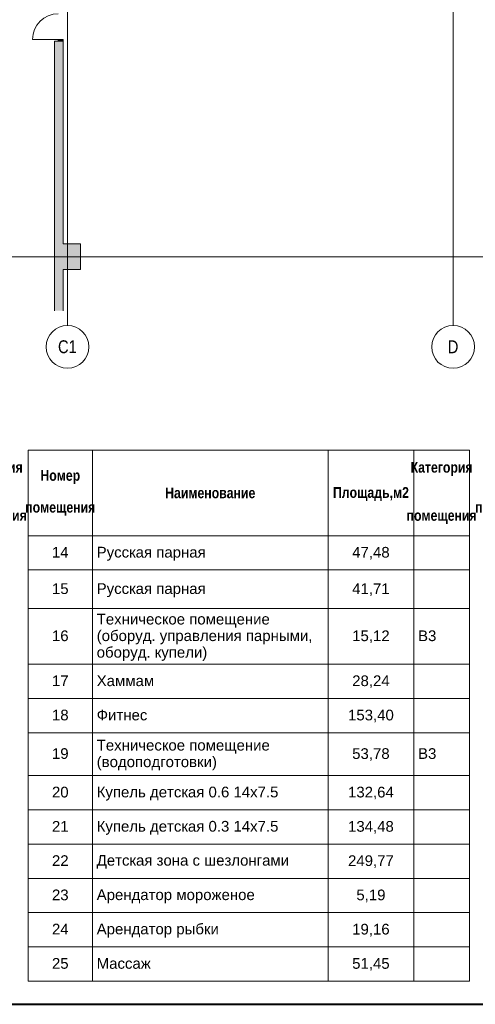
# Model space of a CAD drawing. Header units: millimetres. Extents: x 0 to 1184, y 0 to 836.
# Tile 2 of 64: x 160 to 267, y 5 to 235. Entities that reach past the tile are written whole.
import ezdxf
from ezdxf.xclip import XClip

# ---------------------------------------------------------------- set-up
doc = ezdxf.new("R2010")
doc.units = ezdxf.units.MM
doc.header["$MEASUREMENT"] = 0
doc.header["$XCLIPFRAME"] = 0
doc.linetypes.add('Штрихпунктирная', pattern=[6.702778, 3.527778, -1.763889, 0, -1.411111])
for name, color, linetype in [('1._1-й этаж (9)_2_Элемент Модели - Оси', 7, 'Continuous'), ('Конструктив - Колонны', 7, 'Continuous'), ('Конструктив - Стены Внутр сущ.', 7, 'Continuous'), ('Элемент Модели - Оси', 7, 'Continuous')]:
    doc.layers.add(name, color=color, linetype=linetype)
doc.styles.add('СГЕНЕРИР_СТИЛЬ_1', font='txt')
doc.styles.add('СГЕНЕРИР_СТИЛЬ_2', font='txt')
doc.styles.add('СГЕНЕРИР_СТИЛЬ_3', font='txt')

# ---------------------------------------------------------------- blocks, each defined once
blk = doc.blocks.new('Чертеж_1_2', base_point=(-278.48, 193.25))
at = {"layer": '1._1-й этаж (9)_2_Элемент Модели - Оси', "color": 7, "linetype": 'Штрихпунктирная', "lineweight": 15}
for p, q in [((171.52, 166.93), (171.52, 163.5)), ((261.52, 166.93), (261.52, 163.5))]:
    blk.add_line(p, q, dxfattribs=at)
at = {"layer": '1._1-й этаж (9)_2_Элемент Модели - Оси', "color": 7, "linetype": 'Continuous', "lineweight": 15}
for centre in [(171.52, 158.5), (261.52, 158.5)]:
    blk.add_circle(centre, 5, dxfattribs=at)
at = {"layer": '1._1-й этаж (9)_2_Элемент Модели - Оси', "color": 7, "linetype": 'Continuous', "lineweight": 15, "char_height": 3, "attachment_point": 4, "style": 'СГЕНЕРИР_СТИЛЬ_1'}
for s, insert in [('\\A1;{\\pql;\\pt0;\\fArial Narrow|b0|i0|c204|p34;C1}', (169.3, 158.52)), ('\\A1;{\\pql;\\pt0;\\fArial Narrow|b0|i0|c204|p34;D}', (260.26, 158.52))]:
    blk.add_mtext(s, dxfattribs=dict(at, insert=insert))
blk = doc.blocks.new('Чертеж_3_3', base_point=(318.83, 70.72))
at = {"color": 7, "linetype": 'Continuous', "lineweight": 15}
for p, q in [((162.33, 134.41), (265.33, 134.41)), ((162.33, 134.41), (162.33, 114.41)), ((177.33, 134.41), (177.33, 114.41)), ((232.33, 134.41), (232.33, 114.41)), ((252.33, 134.41), (252.33, 114.41)), ((265.33, 134.41), (265.33, 114.41)), ((162.33, 114.41), (177.33, 114.41)), ((162.33, 114.41), (177.33, 114.41)), ((162.33, 114.41), (162.33, 106.41)), ((177.33, 114.41), (177.33, 106.41)), ((177.33, 114.41), (232.33, 114.41)), ((177.33, 114.41), (232.33, 114.41)), ((177.33, 114.41), (177.33, 106.41)), ((232.33, 114.41), (232.33, 106.41)), ((232.33, 114.41), (252.33, 114.41)), ((232.33, 114.41), (252.33, 114.41)), ((232.33, 114.41), (232.33, 106.41)), ((252.33, 114.41), (252.33, 106.41)), ((252.33, 114.41), (265.33, 114.41)), ((252.33, 114.41), (265.33, 114.41)), ((252.33, 114.41), (252.33, 106.41)), ((265.33, 114.41), (265.33, 106.41)), ((162.33, 106.41), (177.33, 106.41)), ((162.33, 106.41), (177.33, 106.41)), ((162.33, 106.41), (162.33, 97.41)), ((177.33, 106.41), (177.33, 97.41)), ((177.33, 106.41), (232.33, 106.41)), ((177.33, 106.41), (232.33, 106.41)), ((177.33, 106.41), (177.33, 97.41)), ((232.33, 106.41), (232.33, 97.41)), ((232.33, 106.41), (252.33, 106.41)), ((232.33, 106.41), (252.33, 106.41)), ((232.33, 106.41), (232.33, 97.41)), ((252.33, 106.41), (252.33, 97.41)), ((252.33, 106.41), (265.33, 106.41)), ((252.33, 106.41), (265.33, 106.41)), ((252.33, 106.41), (252.33, 97.41)), ((265.33, 106.41), (265.33, 97.41)), ((162.33, 97.41), (177.33, 97.41)), ((162.33, 97.41), (177.33, 97.41)), ((162.33, 97.41), (162.33, 84.41)), ((177.33, 97.41), (177.33, 84.41)), ((177.33, 97.41), (232.33, 97.41)), ((177.33, 97.41), (232.33, 97.41)), ((177.33, 97.41), (177.33, 84.41)), ((232.33, 97.41), (232.33, 84.41)), ((232.33, 97.41), (252.33, 97.41)), ((232.33, 97.41), (252.33, 97.41)), ((232.33, 97.41), (232.33, 84.41)), ((252.33, 97.41), (252.33, 84.41)), ((252.33, 97.41), (265.33, 97.41)), ((252.33, 97.41), (265.33, 97.41)), ((252.33, 97.41), (252.33, 84.41)), ((265.33, 97.41), (265.33, 84.41)), ((162.33, 84.41), (177.33, 84.41)), ((162.33, 84.41), (177.33, 84.41)), ((162.33, 84.41), (162.33, 76.41)), ((177.33, 84.41), (177.33, 76.41)), ((177.33, 84.41), (232.33, 84.41)), ((177.33, 84.41), (232.33, 84.41)), ((177.33, 84.41), (177.33, 76.41)), ((232.33, 84.41), (232.33, 76.41)), ((232.33, 84.41), (252.33, 84.41)), ((232.33, 84.41), (252.33, 84.41)), ((232.33, 84.41), (232.33, 76.41)), ((252.33, 84.41), (252.33, 76.41)), ((252.33, 84.41), (265.33, 84.41)), ((252.33, 84.41), (265.33, 84.41)), ((252.33, 84.41), (252.33, 76.41)), ((265.33, 84.41), (265.33, 76.41)), ((162.33, 76.41), (177.33, 76.41)), ((162.33, 76.41), (177.33, 76.41)), ((162.33, 76.41), (162.33, 68.41)), ((177.33, 76.41), (177.33, 68.41)), ((177.33, 76.41), (232.33, 76.41)), ((177.33, 76.41), (232.33, 76.41)), ((177.33, 76.41), (177.33, 68.41)), ((232.33, 76.41), (232.33, 68.41)), ((232.33, 76.41), (252.33, 76.41)), ((232.33, 76.41), (252.33, 76.41)), ((232.33, 76.41), (232.33, 68.41)), ((252.33, 76.41), (252.33, 68.41)), ((252.33, 76.41), (265.33, 76.41)), ((252.33, 76.41), (265.33, 76.41)), ((252.33, 76.41), (252.33, 68.41)), ((265.33, 76.41), (265.33, 68.41)), ((162.33, 68.41), (177.33, 68.41)), ((162.33, 68.41), (177.33, 68.41)), ((162.33, 68.41), (162.33, 58.41)), ((177.33, 68.41), (177.33, 58.41)), ((177.33, 68.41), (232.33, 68.41)), ((177.33, 68.41), (232.33, 68.41)), ((177.33, 68.41), (177.33, 58.41)), ((232.33, 68.41), (232.33, 58.41)), ((232.33, 68.41), (252.33, 68.41)), ((232.33, 68.41), (252.33, 68.41)), ((232.33, 68.41), (232.33, 58.41)), ((252.33, 68.41), (252.33, 58.41)), ((252.33, 68.41), (265.33, 68.41)), ((252.33, 68.41), (265.33, 68.41)), ((252.33, 68.41), (252.33, 58.41)), ((265.33, 68.41), (265.33, 58.41)), ((162.33, 58.41), (177.33, 58.41)), ((162.33, 58.41), (177.33, 58.41)), ((162.33, 58.41), (162.33, 50.41)), ((177.33, 58.41), (177.33, 50.41)), ((177.33, 58.41), (232.33, 58.41)), ((177.33, 58.41), (232.33, 58.41)), ((177.33, 58.41), (177.33, 50.41)), ((232.33, 58.41), (232.33, 50.41)), ((232.33, 58.41), (252.33, 58.41)), ((232.33, 58.41), (252.33, 58.41)), ((232.33, 58.41), (232.33, 50.41)), ((252.33, 58.41), (252.33, 50.41)), ((252.33, 58.41), (265.33, 58.41)), ((252.33, 58.41), (265.33, 58.41)), ((252.33, 58.41), (252.33, 50.41)), ((265.33, 58.41), (265.33, 50.41)), ((162.33, 50.41), (177.33, 50.41)), ((162.33, 50.41), (177.33, 50.41)), ((162.33, 50.41), (162.33, 42.41)), ((177.33, 50.41), (177.33, 42.41)), ((177.33, 50.41), (232.33, 50.41)), ((177.33, 50.41), (232.33, 50.41)), ((177.33, 50.41), (177.33, 42.41)), ((232.33, 50.41), (232.33, 42.41)), ((232.33, 50.41), (252.33, 50.41)), ((232.33, 50.41), (252.33, 50.41)), ((232.33, 50.41), (232.33, 42.41)), ((252.33, 50.41), (252.33, 42.41)), ((252.33, 50.41), (265.33, 50.41)), ((252.33, 50.41), (265.33, 50.41)), ((252.33, 50.41), (252.33, 42.41)), ((265.33, 50.41), (265.33, 42.41)), ((162.33, 42.41), (177.33, 42.41)), ((162.33, 42.41), (177.33, 42.41)), ((162.33, 42.41), (162.33, 34.41)), ((177.33, 42.41), (177.33, 34.41)), ((177.33, 42.41), (232.33, 42.41)), ((177.33, 42.41), (232.33, 42.41)), ((177.33, 42.41), (177.33, 34.41)), ((232.33, 42.41), (232.33, 34.41)), ((232.33, 42.41), (252.33, 42.41)), ((232.33, 42.41), (252.33, 42.41)), ((232.33, 42.41), (232.33, 34.41)), ((252.33, 42.41), (252.33, 34.41)), ((252.33, 42.41), (265.33, 42.41)), ((252.33, 42.41), (265.33, 42.41)), ((252.33, 42.41), (252.33, 34.41)), ((265.33, 42.41), (265.33, 34.41)), ((162.33, 34.41), (177.33, 34.41)), ((162.33, 34.41), (177.33, 34.41)), ((162.33, 34.41), (162.33, 26.41)), ((177.33, 34.41), (177.33, 26.41)), ((177.33, 34.41), (232.33, 34.41)), ((177.33, 34.41), (232.33, 34.41)), ((177.33, 34.41), (177.33, 26.41)), ((232.33, 34.41), (232.33, 26.41)), ((232.33, 34.41), (252.33, 34.41)), ((232.33, 34.41), (252.33, 34.41)), ((232.33, 34.41), (232.33, 26.41)), ((252.33, 34.41), (252.33, 26.41)), ((252.33, 34.41), (265.33, 34.41)), ((252.33, 34.41), (265.33, 34.41)), ((252.33, 34.41), (252.33, 26.41)), ((265.33, 34.41), (265.33, 26.41)), ((162.33, 26.41), (177.33, 26.41)), ((162.33, 26.41), (177.33, 26.41)), ((162.33, 26.41), (162.33, 18.41)), ((177.33, 26.41), (177.33, 18.41)), ((177.33, 26.41), (232.33, 26.41)), ((177.33, 26.41), (232.33, 26.41)), ((177.33, 26.41), (177.33, 18.41)), ((232.33, 26.41), (232.33, 18.41)), ((232.33, 26.41), (252.33, 26.41)), ((232.33, 26.41), (252.33, 26.41)), ((232.33, 26.41), (232.33, 18.41)), ((252.33, 26.41), (252.33, 18.41)), ((252.33, 26.41), (265.33, 26.41)), ((252.33, 26.41), (265.33, 26.41)), ((252.33, 26.41), (252.33, 18.41)), ((265.33, 26.41), (265.33, 18.41)), ((162.33, 18.41), (177.33, 18.41)), ((162.33, 18.41), (177.33, 18.41)), ((162.33, 18.41), (162.33, 10.41)), ((177.33, 18.41), (177.33, 10.41)), ((177.33, 18.41), (232.33, 18.41)), ((177.33, 18.41), (232.33, 18.41)), ((177.33, 18.41), (177.33, 10.41)), ((232.33, 18.41), (232.33, 10.41)), ((232.33, 18.41), (252.33, 18.41)), ((232.33, 18.41), (252.33, 18.41)), ((232.33, 18.41), (232.33, 10.41)), ((252.33, 18.41), (252.33, 10.41)), ((252.33, 18.41), (265.33, 18.41)), ((252.33, 18.41), (265.33, 18.41)), ((252.33, 18.41), (252.33, 10.41)), ((265.33, 18.41), (265.33, 10.41)), ((162.33, 10.41), (177.33, 10.41)), ((177.33, 10.41), (232.33, 10.41)), ((232.33, 10.41), (252.33, 10.41)), ((252.33, 10.41), (265.33, 10.41))]:
    blk.add_line(p, q, dxfattribs=at)
at = {"color": 7, "linetype": 'Continuous', "lineweight": 15, "char_height": 2.5}
for s, insert, width, attachment_point, line_spacing_factor, style in [('\\A1;{\\pqc;\\fArial Narrow|b1|i0|c204|p34;Категория помещения}', (153.83, 124.41), 11, 5, 2.697085, 'СГЕНЕРИР_СТИЛЬ_2'), ('\\A1;{\\pqc;\\fArial Narrow|b1|i0|c204|p34;Категория помещения}', (258.83, 124.41), 11, 5, 2.697085, 'СГЕНЕРИР_СТИЛЬ_2'), ('\\A1;{\\pqc;\\fArial Narrow|b1|i0|c204|p34;Номер помещения}', (169.83, 124.42), 13, 5, 1.782497, 'СГЕНЕРИР_СТИЛЬ_2'), ('\\A1;{\\pqc;\\fArial Narrow|b1|i0|c204|p34;Номер помещения}', (274.83, 124.42), 13, 5, 1.782497, 'СГЕНЕРИР_СТИЛЬ_2'), ('\\A1;{\\pql;\\fArial|b0|i0|c204|p38;Техническое помещение (оборуд. управления парными, оборуд. купели)}', (178.33, 90.69), 53, 4, 0.928563, 'СГЕНЕРИР_СТИЛЬ_3'), ('\\A1;{\\pql;\\fArial|b0|i0|c204|p38;Техническое помещение (водоподготовки)}', (178.33, 63.19), 53, 4, 0.930952, 'СГЕНЕРИР_СТИЛЬ_3')]:
    blk.add_mtext(s, dxfattribs=dict(at, insert=insert, width=width, attachment_point=attachment_point, line_spacing_factor=line_spacing_factor, style=style))
for s, insert, attachment_point, style in [('\\A1;{\\pqc;\\fArial Narrow|b1|i0|c204|p34;Наименование}', (204.83, 124.4), 5, 'СГЕНЕРИР_СТИЛЬ_2'), ('\\A1;{\\pqc;\\fArial Narrow|b1|i0|c204|p34;Площадь,м2}', (242.33, 124.14), 5, 'СГЕНЕРИР_СТИЛЬ_2'), ('\\A1;{\\pqc;\\fArial|b0|i0|c204|p38;14}', (169.83, 110.55), 5, 'СГЕНЕРИР_СТИЛЬ_3'), ('\\A1;{\\pql;\\fArial|b0|i0|c204|p38;Русская парная}', (178.33, 110.19), 4, 'СГЕНЕРИР_СТИЛЬ_3'), ('\\A1;{\\pqc;\\fArial|b0|i0|c204|p38;47,48}', (242.33, 110.31), 5, 'СГЕНЕРИР_СТИЛЬ_3'), ('\\A1;{\\pqc;\\fArial|b0|i0|c204|p38;15}', (169.83, 102.03), 5, 'СГЕНЕРИР_СТИЛЬ_3'), ('\\A1;{\\pql;\\fArial|b0|i0|c204|p38;Русская парная}', (178.33, 101.69), 4, 'СГЕНЕРИР_СТИЛЬ_3'), ('\\A1;{\\pqc;\\fArial|b0|i0|c204|p38;41,71}', (242.33, 101.81), 5, 'СГЕНЕРИР_СТИЛЬ_3'), ('\\A1;{\\pqc;\\fArial|b0|i0|c204|p38;16}', (169.83, 91.03), 5, 'СГЕНЕРИР_СТИЛЬ_3'), ('\\A1;{\\pqc;\\fArial|b0|i0|c204|p38;15,12}', (242.33, 90.81), 5, 'СГЕНЕРИР_СТИЛЬ_3'), ('\\A1;{\\pql;\\fArial|b0|i0|c204|p38;В3}', (253.33, 91.03), 4, 'СГЕНЕРИР_СТИЛЬ_3'), ('\\A1;{\\pqc;\\fArial|b0|i0|c204|p38;17}', (169.83, 80.55), 5, 'СГЕНЕРИР_СТИЛЬ_3'), ('\\A1;{\\pql;\\fArial|b0|i0|c204|p38;Хаммам}', (178.33, 80.53), 4, 'СГЕНЕРИР_СТИЛЬ_3'), ('\\A1;{\\pqc;\\fArial|b0|i0|c204|p38;28,24}', (242.33, 80.31), 5, 'СГЕНЕРИР_СТИЛЬ_3'), ('\\A1;{\\pqc;\\fArial|b0|i0|c204|p38;18}', (169.83, 72.53), 5, 'СГЕНЕРИР_СТИЛЬ_3'), ('\\A1;{\\pql;\\fArial|b0|i0|c204|p38;Фитнес}', (178.33, 72.53), 4, 'СГЕНЕРИР_СТИЛЬ_3'), ('\\A1;{\\pqc;\\fArial|b0|i0|c204|p38;153,40}', (242.33, 72.31), 5, 'СГЕНЕРИР_СТИЛЬ_3'), ('\\A1;{\\pqc;\\fArial|b0|i0|c204|p38;19}', (169.83, 63.53), 5, 'СГЕНЕРИР_СТИЛЬ_3'), ('\\A1;{\\pqc;\\fArial|b0|i0|c204|p38;53,78}', (242.33, 63.31), 5, 'СГЕНЕРИР_СТИЛЬ_3'), ('\\A1;{\\pql;\\fArial|b0|i0|c204|p38;В3}', (253.33, 63.53), 4, 'СГЕНЕРИР_СТИЛЬ_3'), ('\\A1;{\\pqc;\\fArial|b0|i0|c204|p38;20}', (169.83, 54.53), 5, 'СГЕНЕРИР_СТИЛЬ_3'), ('\\A1;{\\pql;\\fArial|b0|i0|c204|p38;Купель детская 0.6 14х7.5}', (178.33, 54.19), 4, 'СГЕНЕРИР_СТИЛЬ_3'), ('\\A1;{\\pqc;\\fArial|b0|i0|c204|p38;132,64}', (242.33, 54.31), 5, 'СГЕНЕРИР_СТИЛЬ_3'), ('\\A1;{\\pqc;\\fArial|b0|i0|c204|p38;21}', (169.83, 46.55), 5, 'СГЕНЕРИР_СТИЛЬ_3'), ('\\A1;{\\pql;\\fArial|b0|i0|c204|p38;Купель детская 0.3 14х7.5}', (178.33, 46.19), 4, 'СГЕНЕРИР_СТИЛЬ_3'), ('\\A1;{\\pqc;\\fArial|b0|i0|c204|p38;134,48}', (242.33, 46.31), 5, 'СГЕНЕРИР_СТИЛЬ_3'), ('\\A1;{\\pqc;\\fArial|b0|i0|c204|p38;22}', (169.83, 38.55), 5, 'СГЕНЕРИР_СТИЛЬ_3'), ('\\A1;{\\pql;\\fArial|b0|i0|c204|p38;Детская зона с шезлонгами}', (178.33, 38.26), 4, 'СГЕНЕРИР_СТИЛЬ_3'), ('\\A1;{\\pqc;\\fArial|b0|i0|c204|p38;249,77}', (242.33, 38.31), 5, 'СГЕНЕРИР_СТИЛЬ_3'), ('\\A1;{\\pqc;\\fArial|b0|i0|c204|p38;23}', (169.83, 30.53), 5, 'СГЕНЕРИР_СТИЛЬ_3'), ('\\A1;{\\pql;\\fArial|b0|i0|c204|p38;Арендатор мороженое}', (178.33, 30.21), 4, 'СГЕНЕРИР_СТИЛЬ_3'), ('\\A1;{\\pqc;\\fArial|b0|i0|c204|p38;5,19}', (242.33, 30.31), 5, 'СГЕНЕРИР_СТИЛЬ_3'), ('\\A1;{\\pqc;\\fArial|b0|i0|c204|p38;24}', (169.83, 22.55), 5, 'СГЕНЕРИР_СТИЛЬ_3'), ('\\A1;{\\pql;\\fArial|b0|i0|c204|p38;Арендатор рыбки}', (178.33, 22.21), 4, 'СГЕНЕРИР_СТИЛЬ_3'), ('\\A1;{\\pqc;\\fArial|b0|i0|c204|p38;19,16}', (242.33, 22.31), 5, 'СГЕНЕРИР_СТИЛЬ_3'), ('\\A1;{\\pqc;\\fArial|b0|i0|c204|p38;25}', (169.83, 14.53), 5, 'СГЕНЕРИР_СТИЛЬ_3'), ('\\A1;{\\pql;\\fArial|b0|i0|c204|p38;Массаж}', (178.33, 14.53), 4, 'СГЕНЕРИР_СТИЛЬ_3'), ('\\A1;{\\pqc;\\fArial|b0|i0|c204|p38;51,45}', (242.33, 14.31), 5, 'СГЕНЕРИР_СТИЛЬ_3')]:
    blk.add_mtext(s, dxfattribs=dict(at, insert=insert, attachment_point=attachment_point, style=style))
blk = doc.blocks.new('Чертеж_4_4', base_point=(-278.48, 89.56))
at = {"layer": 'Конструктив - Колонны', "linetype": 'Continuous', "lineweight": 0, "true_color": 0x000000}
for points in [[(168.52, 176.56), (170.52, 176.56), (170.52, 182.56), (168.52, 182.56)], [(174.52, 182.56), (170.52, 182.56), (170.52, 176.56), (174.52, 176.56)]]:
    blk.add_hatch(color=18, dxfattribs=at).paths.add_polyline_path(points)
at = {"layer": 'Конструктив - Стены Внутр сущ.', "linetype": 'Continuous', "lineweight": 0, "true_color": 0x7f7f7f}
blk.add_hatch(color=8, dxfattribs=at).paths.add_polyline_path([(170.52, 229.87), (170.52, 230.27), (169.37, 230.27), (169.37, 229.87)])
at = {"layer": 'Конструктив - Стены Внутр сущ.', "linetype": 'Continuous', "lineweight": 0, "true_color": 0x000000}
for points in [[(168.52, 182.56), (170.52, 182.56), (170.52, 229.87), (168.52, 229.87)], [(168.52, 176.56), (168.52, 166.93), (170.52, 166.93), (170.52, 176.56)]]:
    blk.add_hatch(color=18, dxfattribs=at).paths.add_polyline_path(points)
at = {"layer": 'Конструктив - Колонны', "color": 7, "linetype": 'Continuous', "lineweight": 15}
for p, q in [((171.52, 180.36), (171.52, 183.36)), ((170.72, 179.56), (167.72, 179.56)), ((172.32, 179.56), (175.32, 179.56)), ((171.52, 178.76), (171.52, 175.76))]:
    blk.add_line(p, q, dxfattribs=at)
at = {"layer": 'Конструктив - Колонны', "color": 7, "linetype": 'Continuous', "lineweight": 15, "flags": 128}
for points in [[(168.52, 182.56), (168.52, 176.56)], [(170.52, 176.56), (174.52, 176.56), (174.52, 182.56), (170.52, 182.56)]]:
    blk.add_lwpolyline(points, dxfattribs=at)
at = {"layer": 'Конструктив - Колонны', "color": 7, "linetype": 'Continuous', "lineweight": 15}
blk.add_point((171.52, 179.56), dxfattribs=at)
at = {"layer": 'Конструктив - Стены Внутр сущ.', "color": 7, "linetype": 'Continuous', "lineweight": 15}
for p, q in [((169.37, 230.27), (163.35, 230.27)), ((170.52, 230.27), (169.37, 230.27)), ((169.37, 230.27), (169.37, 229.87)), ((170.52, 229.87), (170.52, 230.27)), ((168.52, 229.87), (168.52, 229.5)), ((169.37, 229.87), (168.52, 229.87)), ((169.37, 229.87), (168.52, 229.87)), ((169.37, 229.87), (168.52, 229.87)), ((168.52, 229.87), (168.52, 229.5)), ((168.52, 229.87), (168.52, 229.5)), ((170.52, 229.87), (169.37, 229.87)), ((169.37, 229.87), (170.52, 229.87)), ((170.52, 229.87), (169.37, 229.87)), ((170.52, 229.87), (169.37, 229.87)), ((170.52, 229.87), (170.52, 229.5)), ((170.52, 229.87), (170.52, 229.5)), ((170.52, 229.87), (170.52, 229.5))]:
    blk.add_line(p, q, dxfattribs=at)
at = {"layer": 'Конструктив - Стены Внутр сущ.', "color": 7, "linetype": 'Continuous', "lineweight": 15, "flags": 128}
for points in [[(168.52, 229.87), (168.52, 182.56)], [(170.52, 182.56), (170.52, 229.87)], [(168.52, 176.56), (168.52, 166.93)], [(170.52, 166.93), (170.52, 176.56)]]:
    blk.add_lwpolyline(points, dxfattribs=at)
at = {"layer": 'Конструктив - Стены Внутр сущ.', "color": 7, "linetype": 'Continuous', "lineweight": 15}
blk.add_arc((169.37, 230.27), 6.02, 90, 180, dxfattribs=at)
at = {"layer": 'Элемент Модели - Оси', "color": 7, "linetype": 'Continuous', "lineweight": 15}
for p, q in [((171.52, 828.73), (171.52, 166.93)), ((261.52, 828.73), (261.52, 166.93)), ((57.32, 179.56), (1181.05, 179.56))]:
    blk.add_line(p, q, dxfattribs=at)

msp = doc.modelspace()

# ---------------------------------------------------------------- linework, layer by layer
at = {"color": 7, "linetype": 'Continuous', "lineweight": 40}
msp.add_line((20, 5), (1184, 5), dxfattribs=at)

# ---------------------------------------------------------------- block references
at = {"color": 161, "linetype": 'Continuous', "lineweight": 40, "true_color": 0x83aefe}
ref = msp.add_blockref('Чертеж_1_2', (-278.48, 193.25), dxfattribs=at)
XClip(ref).set_block_clipping_path([(71.3169114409, 151.7660533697), (1181.0522393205, 166.9277917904)])
ref = msp.add_blockref('Чертеж_3_3', (318.83, 70.72), dxfattribs=at)
XClip(ref).set_block_clipping_path([(57.3201676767, 7.0156303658), (580.3401676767, 134.4164371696)])

# ---------------------------------------------------------------- next in the draw order: block references
ref = msp.add_blockref('Чертеж_4_4', (-278.48, 89.56), dxfattribs=at)
XClip(ref).set_block_clipping_path([(57.3201676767, 166.9277917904), (1181.0522393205, 828.727105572)])

doc.saveas('drawing.dxf')
